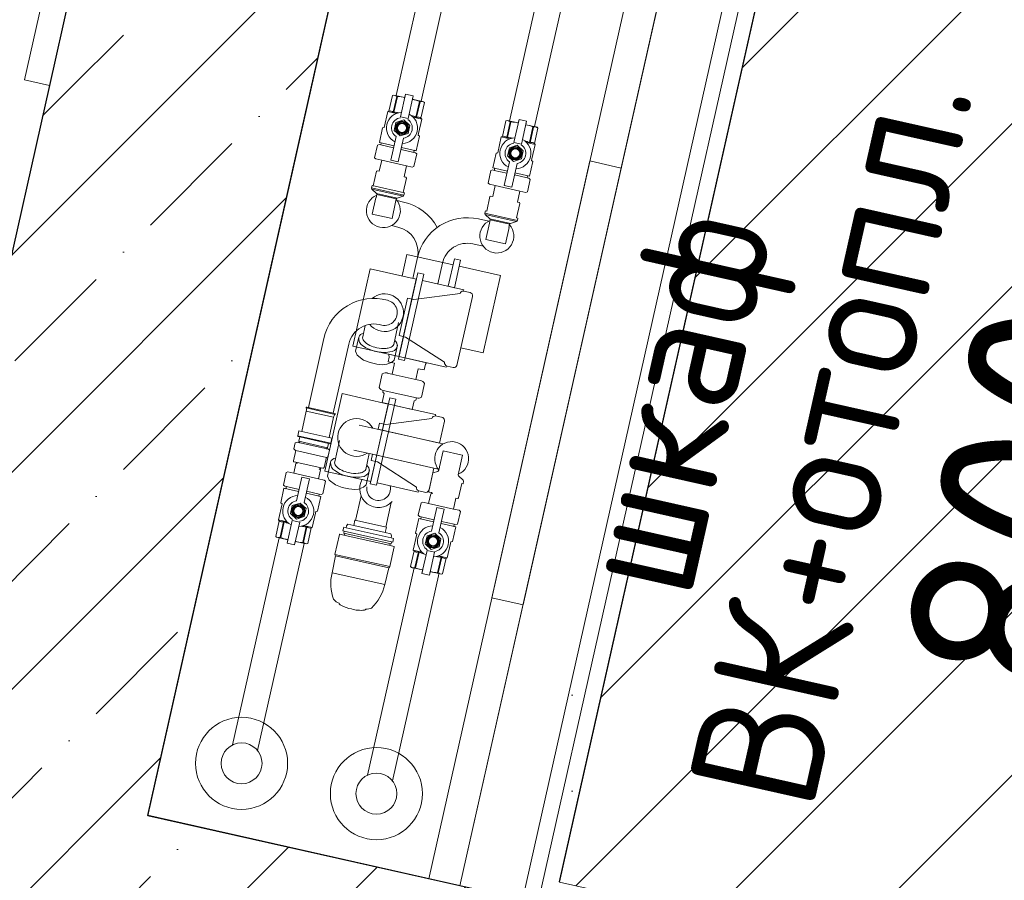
# Model space of a CAD drawing. Header units: millimetres. Extents: x -7218036 to -6972305, y 6116614 to 6334349.
# Tile 95 of 184: x -7177572 to -7176803, y 6142908 to 6143581. Entities that reach past the tile are written whole.
import ezdxf

# ---------------------------------------------------------------- set-up
doc = ezdxf.new("R2010")
doc.units = ezdxf.units.MM
doc.header["$MEASUREMENT"] = 0
for name, color, linetype in [('S - МОП.АР', 7, 'Continuous'), ('АР-Стены_внутренние_пилоны.АР', 7, 'Continuous'), ('АР-Стены_Перегородки_шахты_.АР', 7, 'Continuous'), ('АР-Чертеж-Оси_Осевые размеры.АР', 7, 'Continuous'), ('АР-Чертеж-Размеры.АР', 7, 'Continuous')]:
    doc.layers.add(name, color=color, linetype=linetype)
for name, color, linetype, lineweight in [('АР-Стены_внутренние_пилоны.АР_Ном._пера__1', 7, 'Continuous', 30), ('АР-Стены_Перегородки_шахты_.АР_Ном._пера__1', 7, 'Continuous', 15), ('АР-Чертеж-Оси_Осевые размеры.АР_Ном._пера__1', 7, 'Continuous', 0), ('АР-Чертеж-Размеры.АР_Ном._пера__1', 7, 'Continuous', 0), ('ИОС-Шахты и отверстия.АР_Ном._пера__1', 7, 'Continuous', 0), ('МГН.АР_Ном._пера__120', 7, 'Continuous', 0)]:
    doc.layers.add(name, color=color, linetype=linetype, lineweight=lineweight)
doc.styles.add('РЎР“Р•РќР•Р\xa0Р\x98Р\xa0_РЎРўР\x98Р›Р¬_3', font='GOTHIC.TTF')
doc.styles.add('РЎР“Р•РќР•Р\xa0Р\x98Р\xa0_РЎРўР\x98Р›Р¬_5', font='GOST_Common.ttf')
doc.dimstyles.new('СГЕНЕРИР_СТИЛЬ__1', dxfattribs={"dimtxt": 150, "dimasz": 142.5, "dimexe": 0.18, "dimexo": 0.0625, "dimgap": 0, "dimtad": 1, "dimdec": 0, "dimzin": 0, "dimdsep": 46, "dimtxsty": 'РЎР“Р•РќР•Р\xa0Р\x98Р\xa0_РЎРўР\x98Р›Р¬_5', "dimblk": 'ARROWHEAD_6', "dimblk1": 'ARROWHEAD_6', "dimblk2": 'ARROWHEAD_6', "dimcen": 0.09, "dimse1": 1, "dimse2": 1, "dimclrd": 7, "dimclre": 7, "dimclrt": 7, "dimazin": 0, "dimtfac": 1, "dimtdec": 4, "dimtmove": 0, "dimatfit": 3, "dimfxl": 1, "dimtolj": 1, "dimtzin": 0, "dimarcsym": 0})
doc.dimstyles.new('СГЕНЕРИР_СТИЛЬ__5', dxfattribs={"dimtxt": 400, "dimasz": 142.5, "dimexe": 0.18, "dimexo": 0.0625, "dimgap": 0, "dimtad": 1, "dimdec": 0, "dimzin": 0, "dimdsep": 46, "dimtxsty": 'РЎР“Р•РќР•Р\xa0Р\x98Р\xa0_РЎРўР\x98Р›Р¬_3', "dimblk": 'ARROWHEAD_6', "dimblk1": 'ARROWHEAD_6', "dimblk2": 'ARROWHEAD_6', "dimcen": 0.09, "dimse1": 1, "dimse2": 1, "dimclrd": 7, "dimclre": 7, "dimclrt": 7, "dimazin": 0, "dimtfac": 1, "dimtdec": 4, "dimtmove": 2, "dimatfit": 3, "dimfxl": 1, "dimtolj": 1, "dimtzin": 0, "dimarcsym": 0})
pattern_1 = [(45, (-6566190.34, 6562677.8), (-84.852814, 84.852814), []), (45, (-6566232.77, 6562720.22), (-84.852814, 84.852814), [90, -30, 0, -30])]
pattern_2 = [(0, (-6566190.34, 6562677.795), (0, 75), [0, -75])]

# ---------------------------------------------------------------- blocks, each defined once
blk = doc.blocks.new('Стена_179_7', base_point=(-7177591.53, 6142883))
at = {"layer": 'АР-Стены_внутренние_пилоны.АР', "linetype": 'Continuous', "lineweight": 0, "true_color": 0x000000}
h = blk.add_hatch(dxfattribs=at)
h.set_pattern_fill('ЖЕЛЕЗОБЕТОН__PROJECT__0007', color=18, style=0, pattern_type=2)
h.set_pattern_definition(pattern_1)
h.paths.add_polyline_path([(-7177667.19, 6143002.48), (-7177711.01, 6142807.34), (-7177472.05, 6142958.65)])
h = blk.add_hatch(dxfattribs=at)
h.set_pattern_fill('ЖЕЛЕЗОБЕТОН__PROJECT__0007', color=18, style=0, pattern_type=2)
h.set_pattern_definition(pattern_1)
h.paths.add_polyline_path([(-7177472.05, 6142958.65), (-7177711.01, 6142807.34), (-7177515.87, 6142763.51)])
h = blk.add_hatch(dxfattribs=at)
h.set_pattern_fill('ЖЕЛЕЗОБЕТОН__PROJECT__0007', color=18, style=0, pattern_type=2)
h.set_pattern_definition(pattern_1)
h.paths.add_polyline_path([(-7177515.87, 6142763.51), (-7177271.91, 6142708.72), (-7177228.08, 6142903.86), (-7177472.05, 6142958.65)])
h = blk.add_hatch(dxfattribs=at)
h.set_pattern_fill('ЖЕЛЕЗОБЕТОН__PROJECT__0007', color=18, style=0, pattern_type=2)
h.set_pattern_definition(pattern_1)
h.paths.add_polyline_path([(-7177271.91, 6142708.72), (-7177190.98, 6142840.86), (-7177179.29, 6142892.9), (-7177228.08, 6142903.86)])
h = blk.add_hatch(dxfattribs=at)
h.set_pattern_fill('ЖЕЛЕЗОБЕТОН__PROJECT__0007', color=18, style=0, pattern_type=2)
h.set_pattern_definition(pattern_1)
h.paths.add_polyline_path([(-7177179.29, 6142892.9), (-7177190.98, 6142840.86), (-7177170.75, 6142873.9), (-7177167.1, 6142890.16)])
h = blk.add_hatch(dxfattribs=at)
h.set_pattern_fill('ЖЕЛЕЗОБЕТОН__PROJECT__0007', color=18, style=0, pattern_type=2)
h.set_pattern_definition(pattern_1)
h.paths.add_polyline_path([(-7177167.1, 6142890.16), (-7177170.75, 6142873.9), (-7177161.55, 6142888.92)])
at = {"layer": 'АР-Стены_внутренние_пилоны.АР_Ном._пера__1', "color": 7, "linetype": 'Continuous', "lineweight": 30, "flags": 128}
for points in [[(-7177711.01, 6142807.34), (-7177667.19, 6143002.48)], [(-7177228.08, 6142903.86), (-7177472.05, 6142958.65)], [(-7177711.01, 6142807.34), (-7177271.91, 6142708.72)]]:
    blk.add_lwpolyline(points, dxfattribs=at)
at = {"layer": 'АР-Стены_Перегородки_шахты_.АР_Ном._пера__1', "color": 7, "linetype": 'Continuous', "lineweight": 30}
for p, q in [((-7177179.29, 6142892.9), (-7177228.08, 6142903.86)), ((-7177167.1, 6142890.16), (-7177179.29, 6142892.9)), ((-7177161.55, 6142888.92), (-7177167.1, 6142890.16))]:
    blk.add_line(p, q, dxfattribs=at)
blk.add_point((-7177271.91, 6142708.72), dxfattribs=at)
blk = doc.blocks.new('Стена_194_7', base_point=(-7177451.33, 6143507.24))
at = {"layer": 'АР-Стены_внутренние_пилоны.АР', "linetype": 'Continuous', "lineweight": 0, "true_color": 0x000000}
h = blk.add_hatch(dxfattribs=at)
h.set_pattern_fill('ЖЕЛЕЗОБЕТОН__PROJECT__0007', color=18, style=0, pattern_type=2)
h.set_pattern_definition(pattern_1)
h.paths.add_polyline_path([(-7177472.05, 6142958.65), (-7177353.76, 6143485.33), (-7177548.9, 6143529.16), (-7177667.19, 6143002.48)])
at = {"layer": 'АР-Стены_внутренние_пилоны.АР_Ном._пера__1', "color": 7, "linetype": 'Continuous', "lineweight": 30, "flags": 128}
for points in [[(-7177548.9, 6143529.16), (-7177667.19, 6143002.48)], [(-7177472.05, 6142958.65), (-7177353.76, 6143485.33)]]:
    blk.add_lwpolyline(points, dxfattribs=at)
blk = doc.blocks.new('Стена_225_7', base_point=(-7177022.93, 6143703.17))
at = {"layer": 'АР-Стены_Перегородки_шахты_.АР', "linetype": 'Continuous', "lineweight": 0, "true_color": 0x000000}
h = blk.add_hatch(dxfattribs=at)
h.set_pattern_fill('ШТУКАТУРКА__ГИПС_03_0007', color=18, style=0, pattern_type=2)
h.set_pattern_definition(pattern_2)
h.paths.add_polyline_path([(-7176978.12, 6143731.54), (-7177167.1, 6142890.16), (-7177161.55, 6142888.92), (-7177150.52, 6142906.94), (-7176965.93, 6143728.8)])
h = blk.add_hatch(dxfattribs=at)
h.set_pattern_fill('ШТУКАТУРКА__ГИПС_03_0007', color=18, style=0, pattern_type=2)
h.set_pattern_definition(pattern_2)
h.paths.add_polyline_path([(-7176993.06, 6143722.08), (-7177179.29, 6142892.9), (-7177167.1, 6142890.16), (-7176980.86, 6143719.34)])
at = {"layer": 'АР-Стены_Перегородки_шахты_.АР_Ном._пера__1', "color": 7, "linetype": 'Continuous', "lineweight": 0}
for p, q in [((-7177167.1, 6142890.16), (-7176980.86, 6143719.34)), ((-7177179.29, 6142892.9), (-7177004.02, 6143673.3))]:
    blk.add_line(p, q, dxfattribs=at)
at = {"layer": 'АР-Стены_Перегородки_шахты_.АР_Ном._пера__1', "color": 7, "linetype": 'Continuous', "lineweight": 0, "flags": 128}
for points in [[(-7177150.52, 6142906.94), (-7176963.19, 6143741)], [(-7177052.8, 6143684.25), (-7177228.08, 6142903.86)]]:
    blk.add_lwpolyline(points, dxfattribs=at)
blk = doc.blocks.new('*D1080', base_point=(-6566190.34, 6562677.79))
at = {"layer": 'АР-Чертеж-Размеры.АР_Ном._пера__1', "color": 7, "linetype": 'Continuous', "lineweight": 0, "transparency": 16777216}
for p, q in [((-7176919.79, 6143933.31), (-7176981.42, 6143658.9)), ((-7176861, 6143852.85), (-7177040.22, 6143739.36)), ((-7176950.61, 6143796.1), (-7177060.37, 6143820.76)), ((-7174999.22, 6143357.83), (-7176950.61, 6143796.1)), ((-7174968.4, 6143495.04), (-7175030.03, 6143220.63)), ((-7175088.83, 6143301.09), (-7174909.61, 6143414.57)), ((-7174889.45, 6143333.18), (-7174999.22, 6143357.83))]:
    blk.add_line(p, q, dxfattribs=at)
at = {"layer": 'АР-Чертеж-Размеры.АР_Ном._пера__1', "color": 7, "lineweight": 0, "transparency": 16777216, "insert": (-7176200.99, 6143658.49), "char_height": 150, "attachment_point": 7, "rotation": 347.34172, "style": 'РЎР“Р•РќР•Р\xa0Р\x98Р\xa0_РЎРўР\x98Р›Р¬_5'}
blk.add_mtext('\\A1;{\\pql;\\fGOST Common|b0|i0|c204|p0;\\W1.000000;2\xa0000}', dxfattribs=at)
blk = doc.blocks.new('ARROWHEAD_6')
at = {"color": 0, "linetype": 'Continuous', "lineweight": 0}
for p, q in [((-0.5, -0.5), (0.5, 0.5)), ((0, 0), (-1, 0))]:
    blk.add_line(p, q, dxfattribs=at)
blk = doc.blocks.new('*D1085', base_point=(-6566190.34, 6562677.79))
at = {"layer": 'АР-Чертеж-Размеры.АР_Ном._пера__1', "color": 7, "linetype": 'Continuous', "lineweight": 0, "transparency": 16777216}
for p, q in [((-7176588.15, 6143579.9), (-7176563.5, 6143689.66)), ((-7176531.41, 6143490.28), (-7176644.89, 6143669.51)), ((-7176450.94, 6143549.08), (-7176725.36, 6143610.71)), ((-7176763.46, 6142799.34), (-7176588.15, 6143579.9)), ((-7176820.2, 6142888.95), (-7176706.72, 6142709.73)), ((-7176626.25, 6142768.52), (-7176900.66, 6142830.16)), ((-7176788.11, 6142689.57), (-7176763.46, 6142799.34))]:
    blk.add_line(p, q, dxfattribs=at)
at = {"layer": 'АР-Чертеж-Размеры.АР_Ном._пера__1', "color": 7, "lineweight": 0, "transparency": 16777216, "insert": (-7176739.93, 6143040.98), "char_height": 150, "attachment_point": 7, "rotation": 77.34172, "style": 'РЎР“Р•РќР•Р\xa0Р\x98Р\xa0_РЎРўР\x98Р›Р¬_5'}
blk.add_mtext('\\A1;{\\pql;\\fGOST Common|b0|i0|c204|p0;\\W1.000000;800}', dxfattribs=at)
blk = doc.blocks.new('*D1096', base_point=(-6566190.34, 6562677.79))
at = {"layer": 'АР-Чертеж-Размеры.АР_Ном._пера__1', "color": 7, "linetype": 'Continuous', "lineweight": 0, "transparency": 16777216}
for p, q in [((-7176588.15, 6143579.9), (-7176563.5, 6143689.66)), ((-7176531.41, 6143490.28), (-7176644.89, 6143669.51)), ((-7176450.94, 6143549.08), (-7176725.36, 6143610.71)), ((-7176763.46, 6142799.34), (-7176588.15, 6143579.9)), ((-7176820.2, 6142888.95), (-7176706.72, 6142709.73)), ((-7176626.25, 6142768.52), (-7176900.66, 6142830.16)), ((-7176788.11, 6142689.57), (-7176763.46, 6142799.34))]:
    blk.add_line(p, q, dxfattribs=at)
at = {"layer": 'АР-Чертеж-Размеры.АР_Ном._пера__1', "color": 7, "lineweight": 0, "transparency": 16777216, "insert": (-7176739.93, 6143040.98), "char_height": 150, "attachment_point": 7, "rotation": 77.34172, "style": 'РЎР“Р•РќР•Р\xa0Р\x98Р\xa0_РЎРўР\x98Р›Р¬_5'}
blk.add_mtext('\\A1;{\\pql;\\fGOST Common|b0|i0|c204|p0;\\W1.000000;800}', dxfattribs=at)
blk = doc.blocks.new('Стена_330_7', base_point=(-7177388.86, 6143785.36))
at = {"layer": 'АР-Стены_внутренние_пилоны.АР', "linetype": 'Continuous', "lineweight": 0, "true_color": 0x000000}
h = blk.add_hatch(dxfattribs=at)
h.set_pattern_fill('ЖЕЛЕЗОБЕТОН__PROJECT__0007', color=18, style=0, pattern_type=2)
h.set_pattern_definition(pattern_1)
h.paths.add_polyline_path([(-7177491.91, 6143782.88), (-7177296.77, 6143739.05), (-7177285.82, 6143787.83), (-7177344.36, 6143800.98), (-7177490.54, 6143788.98)])
h = blk.add_hatch(dxfattribs=at)
h.set_pattern_fill('ШТУКАТУРКА__ГИПС_01_0007', color=18, style=0, pattern_type=2)
h.set_pattern_definition([(45, (-6566190.34, 6563027.8), (-111.369318, 111.369318), [0, -105, 0, -157.5]), (110, (-6565840.34, 6563027.8), (148.001588, 53.868173), [0, -77, 0, -133])])
h.paths.add_polyline_path([(-7177511.43, 6143787.26), (-7177568.41, 6143533.54), (-7177548.9, 6143529.15), (-7177491.91, 6143782.88)])
h = blk.add_hatch(dxfattribs=at)
h.set_pattern_fill('ЖЕЛЕЗОБЕТОН__PROJECT__0007', color=18, style=0, pattern_type=2)
h.set_pattern_definition(pattern_1)
h.paths.add_polyline_path([(-7177491.91, 6143782.88), (-7177548.9, 6143529.15), (-7177353.76, 6143485.33), (-7177296.77, 6143739.05)])
at = {"layer": 'АР-Стены_внутренние_пилоны.АР_Ном._пера__1', "color": 7, "linetype": 'Continuous', "lineweight": 30}
blk.add_line((-7177491.91, 6143782.88), (-7177548.9, 6143529.15), dxfattribs=at)
at = {"layer": 'АР-Стены_внутренние_пилоны.АР_Ном._пера__1', "color": 7, "linetype": 'Continuous', "lineweight": 0, "flags": 128}
for points in [[(-7177511.43, 6143787.26), (-7177568.41, 6143533.54)], [(-7177511.43, 6143787.26), (-7177491.91, 6143782.88)], [(-7177568.41, 6143533.54), (-7177548.9, 6143529.15)]]:
    blk.add_lwpolyline(points, dxfattribs=at)
at = {"layer": 'АР-Стены_внутренние_пилоны.АР_Ном._пера__1', "color": 7, "linetype": 'Continuous', "lineweight": 30, "flags": 128}
blk.add_lwpolyline([(-7177353.76, 6143485.33), (-7177296.77, 6143739.05)], dxfattribs=at)
at = {"layer": 'АР-Стены_Перегородки_шахты_.АР_Ном._пера__1', "color": 7, "linetype": 'Continuous', "lineweight": 30}
for p, q in [((-7177490.54, 6143788.98), (-7177491.91, 6143782.88)), ((-7177296.77, 6143739.05), (-7177285.82, 6143787.83))]:
    blk.add_line(p, q, dxfattribs=at)
blk = doc.blocks.new('*D1448', base_point=(-6566190.34, 6562677.79))
at = {"layer": 'АР-Чертеж-Оси_Осевые размеры.АР_Ном._пера__1', "color": 7, "linetype": 'Continuous', "lineweight": 0, "transparency": 16777216}
for p, q in [((-7213199.68, 6159412.31), (-7213313.16, 6159591.54)), ((-7213393.63, 6159532.74), (-7213119.21, 6159471.11)), ((-7213256.42, 6159501.93), (-7216759.3, 6143905.45)), ((-7216816.05, 6143995.06), (-7216702.56, 6143815.84)), ((-7216896.51, 6143936.27), (-7216622.1, 6143874.64)), ((-7216759.3, 6143905.45), (-7216783.96, 6143795.69))]:
    blk.add_line(p, q, dxfattribs=at)
at = {"layer": 'АР-Чертеж-Оси_Осевые размеры.АР_Ном._пера__1', "color": 7, "lineweight": 0, "transparency": 16777216, "insert": (-7214875.75, 6152656.99), "char_height": 400, "attachment_point": 7, "rotation": 77.34172, "style": 'РЎР“Р•РќР•Р\xa0Р\x98Р\xa0_РЎРўР\x98Р›Р¬_3'}
blk.add_mtext('\\A1;{\\pql;\\fCentury Gothic|b0|i0|c204|p0;\\W1.000000;15\xa0985}', dxfattribs=at)

msp = doc.modelspace()

# ---------------------------------------------------------------- hatches: boundary and pattern name
at = {"layer": 'МГН.АР_Ном._пера__120', "linetype": 'Continuous', "lineweight": 0}
h = msp.add_hatch(dxfattribs=at)
h.set_pattern_fill('FACE_BRICK_0007', style=0, pattern_type=2)
h.set_pattern_definition([(45, (-6566190.34, 6562677.795), (-63.639609, 63.639609), [])])
h.paths.add_polyline_path([(-7176755.92, 6144662.96), (-7177150.35, 6142906.72), (-7175198.96, 6142468.46), (-7174804.53, 6144224.7)])

# ---------------------------------------------------------------- linework, layer by layer
at = {"layer": 'S - МОП.АР', "color": 254, "linetype": 'Continuous', "lineweight": 0, "true_color": 0xdadada, "flags": 128}
msp.add_lwpolyline([(-7176982.62, 6145046.31), (-7177260.78, 6143807.83), (-7176963.05, 6143740.96), (-7177150.35, 6142906.72), (-7167647.05, 6140772.34), (-7167324.73, 6142298.8), (-7174857.12, 6143990.52), (-7174804.53, 6144224.7), (-7175082.68, 6144286.81), (-7174837.54, 6145378.31), (-7176511.04, 6145754.17), (-7176684.98, 6144979.46)], close=True, dxfattribs=at)
at = {"layer": 'ИОС-Шахты и отверстия.АР_Ном._пера__1', "color": 7, "linetype": 'Continuous', "lineweight": 0}
for p, q in [((-7177472.04, 6142958.48), (-7177296.73, 6143739.04)), ((-7177077.19, 6143689.73), (-7177252.51, 6142909.18)), ((-7177052.8, 6143684.25), (-7177228.11, 6142903.7)), ((-7177252.68, 6143633.9), (-7177277.98, 6143521.25)), ((-7177233.16, 6143629.51), (-7177258.46, 6143516.87)), ((-7177164.06, 6143613.99), (-7177189.34, 6143501.43)), ((-7177144.55, 6143609.61), (-7177169.83, 6143497.05)), ((-7177279.6, 6143482.09), (-7177291.08, 6143484.66)), ((-7177279.97, 6143480.47), (-7177289.9, 6143482.7)), ((-7177264.18, 6143476.93), (-7177274.11, 6143479.16)), ((-7177262.27, 6143478.19), (-7177273.75, 6143480.77)), ((-7177289.24, 6143470.77), (-7177269.88, 6143466.42)), ((-7177190.97, 6143462.26), (-7177202.45, 6143464.84)), ((-7177191.33, 6143460.65), (-7177201.26, 6143462.88)), ((-7177173.63, 6143458.37), (-7177185.11, 6143460.95)), ((-7177175.54, 6143457.1), (-7177185.48, 6143459.33)), ((-7177297.25, 6143449.12), (-7177271.88, 6143443.42)), ((-7177272.5, 6143442.75), (-7177296.98, 6143448.25)), ((-7177271.45, 6143445.35), (-7177296.82, 6143451.05)), ((-7177200.6, 6143450.94), (-7177181.24, 6143446.6)), ((-7177293.33, 6143444.89), (-7177277.23, 6143441.27)), ((-7177277.91, 6143440.53), (-7177293.03, 6143443.93)), ((-7177208.61, 6143429.3), (-7177183.25, 6143423.6)), ((-7177183.86, 6143422.93), (-7177208.34, 6143428.43)), ((-7177204.69, 6143425.07), (-7177188.6, 6143421.45)), ((-7177189.27, 6143420.71), (-7177204.4, 6143424.11)), ((-7177276.23, 6143315.41), (-7177261.11, 6143382.73)), ((-7177256.25, 6143381.64), (-7177271.37, 6143314.32)), ((-7177261.11, 6143382.73), (-7177256.25, 6143381.64)), ((-7177302.04, 6143341.69), (-7177304.07, 6143332.72)), ((-7177279.84, 6143326.78), (-7177275.99, 6143343.92)), ((-7177346.55, 6143277.57), (-7177334.43, 6143331.54)), ((-7177307.22, 6143332.4), (-7177309.66, 6143321.53)), ((-7177327.05, 6143273.18), (-7177314.92, 6143327.17)), ((-7177271.37, 6143314.32), (-7177276.23, 6143315.41)), ((-7177241.12, 6143249.1), (-7177306.74, 6143263.84)), ((-7177354.81, 6143255.47), (-7177329.05, 6143249.68)), ((-7177330.87, 6143249.55), (-7177353.21, 6143254.57)), ((-7177355.23, 6143250.41), (-7177330.83, 6143244.93)), ((-7177331.64, 6143246.12), (-7177353.98, 6143251.14)), ((-7177322.21, 6143251.87), (-7177325.98, 6143235.14)), ((-7177332.26, 6143238.59), (-7177356.41, 6143244.01)), ((-7177293.1, 6143240.28), (-7177311.12, 6143244.32)), ((-7177301.75, 6143229.21), (-7177298.92, 6143241.59)), ((-7177245.01, 6143229.48), (-7177293.1, 6143240.28)), ((-7177357.64, 6143235.07), (-7177335.21, 6143230.03)), ((-7177329.14, 6143234.83), (-7177331.58, 6143223.95)), ((-7177358.01, 6143226.23), (-7177338.65, 6143221.88)), ((-7177354.14, 6143211.88), (-7177365.62, 6143214.46)), ((-7177353.78, 6143213.49), (-7177363.71, 6143215.73)), ((-7177336.81, 6143207.99), (-7177348.29, 6143210.57)), ((-7177337.99, 6143209.95), (-7177347.93, 6143212.18)), ((-7177252.62, 6143202.56), (-7177233.25, 6143198.21)), ((-7177248.38, 6143189.82), (-7177258.32, 6143192.05)), ((-7177248.74, 6143188.21), (-7177260.22, 6143190.79)), ((-7177231.41, 6143184.32), (-7177242.89, 6143186.89)), ((-7177232.59, 6143186.28), (-7177242.53, 6143188.51)), ((-7177405.79, 6143013.85), (-7177369.42, 6143175.78)), ((-7177386.28, 6143009.47), (-7177349.91, 6143171.4)), ((-7177300.4, 6142990.18), (-7177263.99, 6143152.29)), ((-7177280.88, 6142985.79), (-7177244.37, 6143148.38)), ((-7177228.11, 6142903.7), (-7177472.04, 6142958.48))]:
    msp.add_line(p, q, dxfattribs=at)
for points in [[(-7177269.88, 6143466.42), (-7177265.36, 6143465.4), (-7177264.02, 6143465.82), (-7177261.8, 6143475.67), (-7177262.84, 6143476.62), (-7177264.18, 6143476.93), (-7177263.81, 6143478.54), (-7177262.27, 6143478.19), (-7177259.72, 6143489.55), (-7177260.74, 6143490.49), (-7177260.45, 6143491.77), (-7177257.93, 6143503), (-7177258.55, 6143503.56), (-7177255.8, 6143515.78), (-7177256.5, 6143516.43), (-7177265.3, 6143518.4), (-7177264.67, 6143521.2), (-7177270.52, 6143522.51), (-7177271.15, 6143519.72), (-7177279.95, 6143521.7), (-7177280.86, 6143521.41), (-7177283.6, 6143509.19), (-7177284.4, 6143508.94), (-7177287.21, 6143496.43), (-7177288.53, 6143496.02), (-7177291.08, 6143484.66), (-7177289.54, 6143484.32), (-7177289.9, 6143482.7), (-7177291.24, 6143483), (-7177292.58, 6143482.59), (-7177294.79, 6143472.74), (-7177293.76, 6143471.78), (-7177289.24, 6143470.77)], [(-7177270.52, 6143522.51), (-7177274.55, 6143504.59), (-7177268.69, 6143503.28), (-7177264.67, 6143521.2)], [(-7177277.44, 6143520.64), (-7177280.18, 6143508.42), (-7177279.67, 6143508.31)], [(-7177276.93, 6143520.53), (-7177279.67, 6143508.31)], [(-7177259.73, 6143516.67), (-7177262.47, 6143504.45)], [(-7177259.22, 6143516.55), (-7177261.96, 6143504.33), (-7177262.47, 6143504.45)], [(-7177284.4, 6143508.94), (-7177277.63, 6143507.42)], [(-7177257.93, 6143503), (-7177264.7, 6143504.52)], [(-7177181.24, 6143446.6), (-7177176.72, 6143445.58), (-7177175.38, 6143446), (-7177173.17, 6143455.85), (-7177174.2, 6143456.8), (-7177175.54, 6143457.1), (-7177175.18, 6143458.72), (-7177173.63, 6143458.37), (-7177171.08, 6143469.72), (-7177172.1, 6143470.66), (-7177171.81, 6143471.94), (-7177171.8, 6143471.94), (-7177169.29, 6143483.17), (-7177169.91, 6143483.74), (-7177167.16, 6143495.96), (-7177167.86, 6143496.6), (-7177176.66, 6143498.58), (-7177176.03, 6143501.37), (-7177181.89, 6143502.69), (-7177182.51, 6143499.9), (-7177191.31, 6143501.87), (-7177192.22, 6143501.59), (-7177194.96, 6143489.37), (-7177195.76, 6143489.12), (-7177198.57, 6143476.61), (-7177199.9, 6143476.2), (-7177202.45, 6143464.84), (-7177200.9, 6143464.49), (-7177201.26, 6143462.88), (-7177202.61, 6143463.18), (-7177203.94, 6143462.76), (-7177206.16, 6143452.91), (-7177205.13, 6143451.96), (-7177200.6, 6143450.94)], [(-7177188.8, 6143500.82), (-7177191.55, 6143488.6), (-7177191.03, 6143488.48)], [(-7177188.29, 6143500.7), (-7177191.03, 6143488.48)], [(-7177181.89, 6143502.69), (-7177185.91, 6143484.77), (-7177180.06, 6143483.45), (-7177176.03, 6143501.37)], [(-7177171.09, 6143496.84), (-7177173.84, 6143484.62)], [(-7177170.58, 6143496.73), (-7177173.32, 6143484.51), (-7177173.84, 6143484.62)], [(-7177277.98, 6143489.33), (-7177282.13, 6143470.85), (-7177276.27, 6143469.53), (-7177272.12, 6143488.01)], [(-7177195.76, 6143489.12), (-7177189, 6143487.6)], [(-7177169.29, 6143483.17), (-7177176.06, 6143484.69)], [(-7177189.34, 6143469.5), (-7177193.49, 6143451.02), (-7177187.64, 6143449.71), (-7177183.49, 6143468.19)], [(-7177273.29, 6143380.34), (-7177269.54, 6143397.06), (-7177233.5, 6143388.97)], [(-7177228.65, 6143387.88), (-7177196.49, 6143380.65), (-7177210.08, 6143320.16), (-7177227.38, 6143324.06)], [(-7177257.34, 6143376.76), (-7177225.19, 6143369.54), (-7177225.45, 6143368.54)], [(-7177309.66, 6143321.53), (-7177308.45, 6143318.34), (-7177303.46, 6143314.59), (-7177298.21, 6143312.62), (-7177293.12, 6143311.47), (-7177288.39, 6143310.99), (-7177285.35, 6143311.4), (-7177281.55, 6143312.75), (-7177279.44, 6143314.65), (-7177276.8, 6143326.38)], [(-7177270.93, 6143316.27), (-7177238.78, 6143309.05), (-7177238.59, 6143310.06)], [(-7177284.92, 6143304.46), (-7177259.09, 6143298.65)], [(-7177262.15, 6143285.03), (-7177287.98, 6143290.83)], [(-7177325.66, 6143272.19), (-7177348.24, 6143277.26)], [(-7177325.66, 6143272.19), (-7177348.24, 6143277.26)], [(-7177279.26, 6143279.19), (-7177247.1, 6143271.97), (-7177247.17, 6143270.94)], [(-7177348.16, 6143274.8), (-7177326.79, 6143270)], [(-7177353.94, 6143259.34), (-7177328.18, 6143253.56)], [(-7177233.25, 6143198.21), (-7177231.33, 6143206.77), (-7177229.83, 6143206.43), (-7177229.19, 6143206.83), (-7177226.65, 6143218.15), (-7177225.68, 6143217.93), (-7177225.24, 6143219.86), (-7177225.52, 6143220.73), (-7177229.16, 6143224.09), (-7177229.46, 6143225.05), (-7177226.03, 6143240.31), (-7177227.44, 6143240.63), (-7177241.3, 6143243.74), (-7177244.15, 6143231.06), (-7177244, 6143231.03), (-7177244.59, 6143228.45), (-7177245.4, 6143227.66), (-7177249.36, 6143226.43), (-7177252.26, 6143213.52), (-7177252.61, 6143212.09), (-7177252.21, 6143211.46), (-7177250.31, 6143211.03), (-7177249.62, 6143210.47), (-7177250.91, 6143210.15), (-7177252.62, 6143202.56)], [(-7177355.77, 6143204.64), (-7177351.62, 6143223.12), (-7177345.76, 6143221.81), (-7177349.91, 6143203.33)], [(-7177331.58, 6143223.95), (-7177330.37, 6143220.77), (-7177325.38, 6143217.02), (-7177320.13, 6143215.05), (-7177315.03, 6143213.9), (-7177310.3, 6143213.42), (-7177307.26, 6143213.83), (-7177303.46, 6143215.17), (-7177301.35, 6143217.08), (-7177298.72, 6143228.81)], [(-7177260.5, 6143212.49), (-7177260.69, 6143211.48), (-7177292.85, 6143218.7)], [(-7177286.1, 6143184.08), (-7177281.74, 6143203.29)], [(-7177233.25, 6143198.21), (-7177228.73, 6143197.2), (-7177227.7, 6143196.24), (-7177229.91, 6143186.39), (-7177231.25, 6143185.98), (-7177232.59, 6143186.28), (-7177232.95, 6143184.66), (-7177231.41, 6143184.32), (-7177233.96, 6143172.96), (-7177235.28, 6143172.55), (-7177235.57, 6143171.27), (-7177235.56, 6143171.26), (-7177238.09, 6143160.04), (-7177238.89, 6143159.79), (-7177241.64, 6143147.57), (-7177242.55, 6143147.29), (-7177251.34, 6143149.26), (-7177251.97, 6143146.47), (-7177257.82, 6143147.78), (-7177257.2, 6143150.58), (-7177265.99, 6143152.55), (-7177266.69, 6143153.2), (-7177263.95, 6143165.42), (-7177264.57, 6143165.98), (-7177261.76, 6143178.49), (-7177262.77, 6143179.43), (-7177260.22, 6143190.79), (-7177258.68, 6143190.44), (-7177258.32, 6143192.05), (-7177259.66, 6143192.36), (-7177260.69, 6143193.31), (-7177258.48, 6143203.16), (-7177257.14, 6143203.58), (-7177252.62, 6143202.56)], [(-7177250.37, 6143180.97), (-7177246.22, 6143199.45), (-7177240.37, 6143198.13), (-7177244.52, 6143179.65)], [(-7177369.96, 6143189.66), (-7177363.2, 6143188.14)], [(-7177368.67, 6143176.1), (-7177365.93, 6143188.32), (-7177365.42, 6143188.21)], [(-7177368.16, 6143175.99), (-7177365.42, 6143188.21)], [(-7177363.22, 6143171.45), (-7177359.2, 6143189.37), (-7177353.34, 6143188.06), (-7177357.37, 6143170.14)], [(-7177350.96, 6143172.12), (-7177348.22, 6143184.34)], [(-7177350.45, 6143172.01), (-7177347.71, 6143184.23), (-7177348.22, 6143184.34)], [(-7177343.49, 6143183.71), (-7177350.26, 6143185.23)], [(-7177281.91, 6143175.65), (-7177317, 6143183.52)], [(-7177311.08, 6143185.27), (-7177286.55, 6143179.76)], [(-7177281.92, 6143171.04), (-7177318.96, 6143179.36)], [(-7177318.63, 6143180.82), (-7177281.59, 6143172.5)], [(-7177317.83, 6143177.57), (-7177283.71, 6143169.91)], [(-7177325.76, 6143162.73), (-7177282.85, 6143153.23)], [(-7177283.76, 6143152.16), (-7177325.37, 6143161.51)], [(-7177264.57, 6143165.98), (-7177257.8, 6143164.46)], [(-7177263.28, 6143152.43), (-7177260.53, 6143164.65), (-7177260.02, 6143164.53)], [(-7177262.76, 6143152.31), (-7177260.02, 6143164.53)], [(-7177257.82, 6143147.78), (-7177253.8, 6143165.7), (-7177247.95, 6143164.39), (-7177251.97, 6143146.47)], [(-7177245.57, 6143148.45), (-7177242.82, 6143160.67)], [(-7177245.05, 6143148.34), (-7177242.31, 6143160.56), (-7177242.82, 6143160.67)], [(-7177238.09, 6143160.04), (-7177244.86, 6143161.56)], [(-7177328.08, 6143148.39), (-7177286.92, 6143139.15)]]:
    msp.add_lwpolyline(points, dxfattribs=at)
for points in [[(-7177280.86, 6143521.41, -0.267304), (-7177277.44, 6143520.64), (-7177276.93, 6143520.53, -0.075295), (-7177271.17, 6143519.66)], [(-7177255.8, 6143515.78, 0.267304), (-7177259.22, 6143516.55), (-7177259.73, 6143516.67, 0.075295), (-7177265.31, 6143518.34)], [(-7177280.18, 6143508.42, 0.267236), (-7177283.6, 6143509.19), (-7177284.4, 6143508.94)], [(-7177279.67, 6143508.31, -0.049494), (-7177275.83, 6143507.94)], [(-7177262.47, 6143504.45, 0.049494), (-7177266.11, 6143505.76)], [(-7177261.96, 6143504.33, -0.267236), (-7177258.55, 6143503.56), (-7177257.93, 6143503)], [(-7177192.22, 6143501.59, -0.267304), (-7177188.8, 6143500.82), (-7177188.29, 6143500.7, -0.075295), (-7177182.53, 6143499.83)], [(-7177167.16, 6143495.96, 0.267304), (-7177170.58, 6143496.73), (-7177171.09, 6143496.84, 0.075295), (-7177176.67, 6143498.52)], [(-7177191.55, 6143488.6, 0.267236), (-7177194.96, 6143489.37), (-7177195.76, 6143489.12)], [(-7177191.03, 6143488.48, -0.049494), (-7177187.19, 6143488.11)], [(-7177173.84, 6143484.62, 0.049494), (-7177177.47, 6143485.93)], [(-7177173.32, 6143484.51, -0.267236), (-7177169.91, 6143483.74), (-7177169.29, 6143483.17)], [(-7177277.28, 6143439.22), (-7177272.13, 6143438.06, -0.215316), (-7177245.82, 6143418.26)], [(-7177261.36, 6143394.65, -0.414214), (-7177213.57, 6143424.91), (-7177205.63, 6143423.13)], [(-7177281.66, 6143419.71), (-7177276.51, 6143418.55, -0.413714), (-7177261.36, 6143394.65), (-7177265, 6143378.48)], [(-7177209.84, 6143403.57), (-7177217.95, 6143405.4, 0.414214), (-7177241.85, 6143390.26), (-7177245.48, 6143374.1)], [(-7177303.45, 6143335.47, 0.34341), (-7177307.22, 6143332.4, 0.314934), (-7177303.94, 6143325.81, 0.105408), (-7177293.81, 6143321.39, 0.106561), (-7177283.01, 6143321, 0.321167), (-7177277.06, 6143325.26, 0.287384), (-7177279.07, 6143329.99)], [(-7177325.37, 6143237.9, 0.34341), (-7177329.14, 6143234.83, 0.314934), (-7177325.85, 6143228.23, 0.105408), (-7177315.72, 6143223.82, 0.106561), (-7177304.92, 6143223.43, 0.321167), (-7177298.97, 6143227.69, 0.287384), (-7177300.99, 6143232.42)], [(-7177305.31, 6143208.52), (-7177309.61, 6143189.36), (-7177310.13, 6143189.47), (-7177311.08, 6143185.27), (-7177315.61, 6143186.28), (-7177316.63, 6143185.18), (-7177317, 6143183.52), (-7177318.94, 6143183.96), (-7177319.6, 6143181.04), (-7177318.63, 6143180.82), (-7177318.96, 6143179.36), (-7177317.83, 6143177.57), (-7177321.97, 6143178.5), (-7177322.27, 6143178.31), (-7177325.76, 6143162.73, 0.18889), (-7177325.37, 6143161.51), (-7177328.08, 6143148.39, 0.144523), (-7177326.79, 6143127.72, 0.153994), (-7177322.58, 6143124.54, 0.223601), (-7177321.16, 6143123.04, 0.076218), (-7177312.82, 6143120.09, 0.107766), (-7177302.8, 6143119.23, 0.217609), (-7177301.65, 6143119.94, 0.108187), (-7177297.18, 6143120.82, 0.144955), (-7177286.92, 6143139.15), (-7177283.76, 6143152.16, 0.213187), (-7177282.85, 6143153.23), (-7177279.38, 6143168.68), (-7177279.57, 6143168.98), (-7177283.71, 6143169.91), (-7177281.92, 6143171.04), (-7177281.59, 6143172.5), (-7177280.67, 6143172.29), (-7177280.01, 6143175.22), (-7177281.91, 6143175.65), (-7177281.54, 6143177.3), (-7177281.99, 6143178.73), (-7177286.55, 6143179.76), (-7177285.61, 6143183.97), (-7177310.13, 6143189.47)], [(-7177365.93, 6143188.32, -0.267236), (-7177369.35, 6143189.09), (-7177369.96, 6143189.66)], [(-7177365.42, 6143188.21, 0.049494), (-7177361.78, 6143186.9)], [(-7177348.22, 6143184.34, -0.049494), (-7177352.06, 6143184.71)], [(-7177347.71, 6143184.23, 0.267236), (-7177344.29, 6143183.46), (-7177343.49, 6143183.71)], [(-7177372.09, 6143176.87, 0.267304), (-7177368.67, 6143176.1), (-7177368.16, 6143175.99, 0.075295), (-7177362.58, 6143174.31)], [(-7177347.03, 6143171.24, -0.267304), (-7177350.45, 6143172.01), (-7177350.96, 6143172.12, -0.075295), (-7177356.73, 6143172.99)], [(-7177260.53, 6143164.65, -0.267236), (-7177263.95, 6143165.42), (-7177264.57, 6143165.98)], [(-7177260.02, 6143164.53, 0.049494), (-7177256.39, 6143163.22)], [(-7177242.82, 6143160.67, -0.049494), (-7177246.67, 6143161.04)], [(-7177242.31, 6143160.56, 0.267236), (-7177238.89, 6143159.79), (-7177238.09, 6143160.04)], [(-7177266.69, 6143153.2, 0.267304), (-7177263.28, 6143152.43), (-7177262.76, 6143152.31, 0.075295), (-7177257.18, 6143150.64)], [(-7177241.64, 6143147.57, -0.267304), (-7177245.05, 6143148.34), (-7177245.57, 6143148.45, -0.075295), (-7177251.33, 6143149.32)]]:
    msp.add_lwpolyline(points, format="xyb", dxfattribs=at)
for points in [[(-7177271.99, 6143502.29), (-7177278.13, 6143500.38), (-7177279.54, 6143494.11), (-7177274.81, 6143489.75), (-7177268.67, 6143491.67), (-7177267.26, 6143497.94)], [(-7177183.35, 6143482.47), (-7177189.49, 6143480.55), (-7177190.9, 6143474.28), (-7177186.17, 6143469.93), (-7177180.03, 6143471.84), (-7177178.63, 6143478.11)], [(-7177126.5, 6143470.2), (-7177203.2, 6143128.71), (-7177178.81, 6143123.23), (-7177102.11, 6143464.72)], [(-7177237.26, 6143372.25), (-7177232.41, 6143393.84), (-7177227.55, 6143392.75), (-7177232.4, 6143371.16)], [(-7177311.85, 6143325.5), (-7177298.27, 6143385.95), (-7177262.2, 6143377.85), (-7177275.78, 6143317.39)], [(-7177320.15, 6143288.37), (-7177333.74, 6143227.88), (-7177297.7, 6143219.79), (-7177284.12, 6143280.28)], [(-7177298.14, 6143217.84), (-7177283.02, 6143285.16), (-7177278.16, 6143284.07), (-7177293.28, 6143216.75)], [(-7177355.9, 6143190.36), (-7177360.63, 6143194.71), (-7177359.22, 6143200.99), (-7177353.08, 6143202.9), (-7177348.36, 6143198.55), (-7177349.77, 6143192.27)], [(-7177250.5, 6143166.69), (-7177255.23, 6143171.04), (-7177253.82, 6143177.31), (-7177247.69, 6143179.23), (-7177242.96, 6143174.87), (-7177244.37, 6143168.6)]]:
    msp.add_lwpolyline(points, close=True, dxfattribs=at)
for points in [[(-7177289.24, 6143470.77), (-7177291.16, 6143462.21), (-7177292.67, 6143462.55), (-7177293.3, 6143462.15), (-7177295.84, 6143450.83), (-7177296.82, 6143451.05), (-7177297.25, 6143449.12, 0.267016), (-7177296.98, 6143448.25), (-7177293.33, 6143444.89, -0.26843), (-7177293.03, 6143443.93), (-7177293.61, 6143441.35), (-7177293.76, 6143441.38), (-7177296.61, 6143428.7), (-7177281.19, 6143425.24), (-7177278.35, 6143437.92), (-7177278.49, 6143437.95), (-7177277.91, 6143440.53, -0.274926), (-7177277.23, 6143441.27), (-7177272.5, 6143442.75, 0.267949), (-7177271.88, 6143443.42), (-7177271.45, 6143445.35), (-7177272.43, 6143445.57), (-7177269.88, 6143456.89), (-7177270.28, 6143457.52), (-7177271.8, 6143457.86), (-7177269.88, 6143466.42)], [(-7177200.6, 6143450.94), (-7177202.53, 6143442.39), (-7177204.03, 6143442.73), (-7177204.66, 6143442.32), (-7177207.21, 6143431), (-7177208.18, 6143431.22), (-7177208.61, 6143429.3, 0.267016), (-7177208.34, 6143428.43), (-7177204.69, 6143425.07, -0.26843), (-7177204.4, 6143424.11), (-7177204.98, 6143421.53), (-7177205.12, 6143421.56), (-7177207.97, 6143408.88), (-7177192.56, 6143405.41), (-7177189.71, 6143418.1), (-7177189.85, 6143418.13), (-7177189.27, 6143420.71, -0.274926), (-7177188.6, 6143421.45), (-7177183.86, 6143422.93, 0.267949), (-7177183.25, 6143423.6), (-7177182.81, 6143425.52), (-7177183.79, 6143425.74), (-7177181.25, 6143437.06), (-7177181.65, 6143437.7), (-7177183.16, 6143438.04), (-7177181.24, 6143446.6)], [(-7177275.53, 6143333.74), (-7177268.97, 6143362.94), (-7177264.09, 6143361.84), (-7177228.05, 6143366.6, -0.368919), (-7177225.45, 6143368.54), (-7177220.18, 6143367.39, -0.414214), (-7177218.29, 6143364.4), (-7177230.46, 6143310.37, -0.368919), (-7177233.33, 6143308.85), (-7177238.21, 6143309.95, -0.414214), (-7177240.1, 6143312.93), (-7177270.65, 6143332.64)], [(-7177288.95, 6143281.37), (-7177287.37, 6143288.37), (-7177288.25, 6143289.64), (-7177287.98, 6143290.83, -0.1886), (-7177291.32, 6143293.11), (-7177288.91, 6143303.82, -0.222648), (-7177283.82, 6143304.21), (-7177281.18, 6143303.62), (-7177279.32, 6143312.17), (-7177284.17, 6143313.26), (-7177283.33, 6143316.98), (-7177283.68, 6143318.76), (-7177283.59, 6143319.15), (-7177254.22, 6143312.52), (-7177255.09, 6143311.5), (-7177256.12, 6143306.95), (-7177260.7, 6143307.69), (-7177262.55, 6143299.43), (-7177259.09, 6143298.65, -0.1886), (-7177255.75, 6143296.37), (-7177258.16, 6143285.67, -0.1886), (-7177262.15, 6143285.03), (-7177262.55, 6143283.24), (-7177263.94, 6143282.75), (-7177265.43, 6143276.09)], [(-7177371.39, 6143176.22), (-7177372.09, 6143176.87), (-7177369.35, 6143189.09), (-7177369.96, 6143189.66), (-7177367.15, 6143202.17), (-7177368.17, 6143203.1), (-7177365.62, 6143214.46), (-7177364.08, 6143214.11), (-7177363.71, 6143215.73), (-7177365.06, 6143216.03), (-7177366.09, 6143216.98), (-7177363.87, 6143226.83), (-7177362.54, 6143227.25), (-7177358.01, 6143226.23), (-7177356.31, 6143233.82), (-7177355.02, 6143234.14), (-7177355.9, 6143234.68), (-7177357.64, 6143235.07, -0.414214), (-7177358.21, 6143235.97), (-7177356.41, 6143244.01), (-7177356.65, 6143244.07), (-7177357.98, 6143245.28), (-7177356.94, 6143249.88), (-7177355.23, 6143250.41), (-7177353.29, 6143249.98, -0.39559), (-7177353.98, 6143251.14), (-7177353.21, 6143254.57), (-7177354.41, 6143254.84, -0.415192), (-7177354.81, 6143255.47), (-7177353.94, 6143259.34), (-7177351.74, 6143258.85), (-7177348.16, 6143274.8), (-7177348.06, 6143275.4, 0.097856), (-7177348.24, 6143277.26, -0.573555), (-7177347.71, 6143277.83), (-7177325.9, 6143272.93, -0.573436), (-7177325.66, 6143272.19, 0.12888), (-7177326.79, 6143270), (-7177330.37, 6143254.05), (-7177328.18, 6143253.56), (-7177329.05, 6143249.68, -0.415822), (-7177329.68, 6143249.28), (-7177330.87, 6143249.55), (-7177331.64, 6143246.12, -0.391853), (-7177332.74, 6143245.37), (-7177330.83, 6143244.93), (-7177330.06, 6143244.23), (-7177331.26, 6143238.89), (-7177332.26, 6143238.59), (-7177332.5, 6143238.65), (-7177334.31, 6143230.6, -0.414214), (-7177335.21, 6143230.03), (-7177337.26, 6143230.49), (-7177336.8, 6143230.1), (-7177336.83, 6143230.01), (-7177338.14, 6143229.68), (-7177337.09, 6143228.84), (-7177338.65, 6143221.88), (-7177334.13, 6143220.87), (-7177333.1, 6143219.92), (-7177335.31, 6143210.07), (-7177336.65, 6143209.65), (-7177337.99, 6143209.95), (-7177338.35, 6143208.34), (-7177336.81, 6143207.99), (-7177339.36, 6143196.63), (-7177340.68, 6143196.22), (-7177340.97, 6143194.94), (-7177343.49, 6143183.71), (-7177344.29, 6143183.46), (-7177347.03, 6143171.24), (-7177347.94, 6143170.96), (-7177356.74, 6143172.93), (-7177357.37, 6143170.14), (-7177363.22, 6143171.45), (-7177362.59, 6143174.25)], [(-7177244.04, 6143249.76), (-7177240.21, 6143266.83, 0.349839), (-7177241.55, 6143269.62), (-7177247.17, 6143270.94, 0.398821), (-7177249.95, 6143269.02), (-7177286.01, 6143264.27), (-7177290.89, 6143265.37), (-7177291.97, 6143260.52)], [(-7177248.43, 6143230.24), (-7177252.26, 6143213.17, -0.349839), (-7177254.66, 6143211.23), (-7177260.31, 6143212.43, -0.398821), (-7177262, 6143215.36), (-7177292.57, 6143235.07), (-7177297.45, 6143236.16), (-7177296.36, 6143241.01)]]:
    msp.add_lwpolyline(points, format="xyb", close=True, dxfattribs=at)
for centre, radius in [((-7177273.4, 6143496.02), 5.2), ((-7177273.4, 6143496.02), 4.7), ((-7177273.4, 6143496.02), 4), ((-7177273.4, 6143496.02), 3.5), ((-7177184.76, 6143476.2), 5.2), ((-7177184.76, 6143476.2), 4.7), ((-7177184.76, 6143476.2), 4), ((-7177184.76, 6143476.2), 3.5), ((-7177354.49, 6143196.63), 5.2), ((-7177354.49, 6143196.63), 4.7), ((-7177354.49, 6143196.63), 4), ((-7177354.49, 6143196.63), 3.5), ((-7177249.09, 6143172.96), 5.2), ((-7177249.09, 6143172.96), 4.7), ((-7177249.09, 6143172.96), 4), ((-7177249.09, 6143172.96), 3.5), ((-7177398.77, 6142999.47), 36), ((-7177398.77, 6142999.47), 16), ((-7177293.38, 6142975.8), 36), ((-7177293.38, 6142975.8), 16)]:
    msp.add_circle(centre, radius, dxfattribs=at)
for centre, radius, start, end in [((-7177273.4, 6143496.02), 12.16, 91.62336, 243.05965), ((-7177273.4, 6143496.02), 12.16, 271.62336, 63.05965), ((-7177273.4, 6143496.02), 8.11, 99.04958, 235.63343), ((-7177273.4, 6143496.02), 8.11, 279.04958, 55.63343), ((-7177184.76, 6143476.2), 12.16, 91.62336, 243.05965), ((-7177184.76, 6143476.2), 8.11, 99.04958, 235.63343), ((-7177184.76, 6143476.2), 12.16, 271.62336, 63.05965), ((-7177184.76, 6143476.2), 8.11, 279.04958, 55.63343), ((-7177287.92, 6143431.36), 13.26, 113.11912, 41.56389), ((-7177199.28, 6143411.53), 13.26, 113.11912, 41.56389), ((-7177295.53, 6143323), 39.83, 74.4263, 167.61614), ((-7177287.01, 6143351.65), 14.75, 218.15068, 131.04228), ((-7177287.01, 6143351.65), 9.96, 257.33972, 77.36013), ((-7177295.46, 6143322.88), 19.93, 71.76794, 167.55212), ((-7177300.41, 6143332.09), 3.72, 170.22407, 221.49644), ((-7177293.36, 6143337.73), 12.74, 219.51596, 246.72593), ((-7177287.85, 6143348.33), 24.67, 244.68671, 257.54523), ((-7177287.93, 6143346.22), 22.6, 256.59513, 275.80908), ((-7177286.91, 6143335.91), 12.24, 275.92978, 290.19223), ((-7177284.04, 6143328.96), 4.74, 286.66986, 332.63692), ((-7177308.93, 6143254.08), 14.75, 30.04046, 304.64255), ((-7177234.58, 6143237.62), 13.26, 293.11912, 221.56389), ((-7177322.32, 6143234.51), 3.72, 170.22407, 221.49644), ((-7177315.28, 6143240.16), 12.74, 219.51596, 246.72593), ((-7177309.76, 6143250.76), 24.67, 244.68671, 257.54523), ((-7177309.84, 6143248.65), 22.6, 256.59513, 275.80908), ((-7177308.82, 6143238.34), 12.24, 275.92978, 290.19223), ((-7177305.96, 6143231.39), 4.74, 286.66986, 332.63692), ((-7177291.69, 6143214.18), 14.75, 150.43484, 316.22831), ((-7177291.69, 6143214.18), 9.3, 170.93081, 13.90514), ((-7177354.49, 6143196.63), 12.16, 91.62336, 243.05965), ((-7177354.49, 6143196.63), 12.16, 271.62336, 63.05965), ((-7177354.49, 6143196.63), 8.11, 99.04958, 235.63343), ((-7177354.49, 6143196.63), 8.11, 279.04958, 55.63343), ((-7177249.09, 6143172.96), 12.16, 91.62336, 243.05965), ((-7177249.09, 6143172.96), 12.16, 271.62336, 63.05965), ((-7177249.09, 6143172.96), 8.11, 99.04958, 235.63343), ((-7177249.09, 6143172.96), 8.11, 279.04958, 55.63343)]:
    msp.add_arc(centre, radius, start, end, dxfattribs=at)
at = {"layer": 'МГН.АР_Ном._пера__120', "color": 7, "linetype": 'Continuous', "lineweight": 0, "flags": 128}
msp.add_lwpolyline([(-7176755.92, 6144662.96), (-7177150.35, 6142906.72), (-7175198.96, 6142468.46), (-7174804.53, 6144224.7)], close=True, dxfattribs=at)

# ---------------------------------------------------------------- block references
at = {"layer": 'АР-Стены_внутренние_пилоны.АР', "color": 7, "lineweight": 0}
for name, p in [('Стена_330_7', (-7177388.86, 6143785.36)), ('Стена_194_7', (-7177451.33, 6143507.24)), ('Стена_179_7', (-7177591.53, 6142883))]:
    msp.add_blockref(name, p, dxfattribs=at)
at = {"layer": 'АР-Стены_Перегородки_шахты_.АР', "color": 7, "lineweight": 0}
msp.add_blockref('Стена_225_7', (-7177022.93, 6143703.17), dxfattribs=at)

# ---------------------------------------------------------------- texts
at = {"layer": 'ИОС-Шахты и отверстия.АР_Ном._пера__1', "color": 7, "linetype": 'Continuous', "lineweight": 0, "insert": (-7177001.33, 6143268.19), "char_height": 100, "width": 705.993, "attachment_point": 5, "rotation": 77.3415, "line_spacing_factor": 0.776005, "style": 'РЎР“Р•РќР•Р\xa0Р\x98Р\xa0_РЎРўР\x98Р›Р¬_5'}
msp.add_mtext('\\A1;{\\pqc;\\fGOST Common|b0|i0|c204|p0;\\W1.000000;шкаф ВК+отопл.}', dxfattribs=at)

# ---------------------------------------------------------------- dimensions: what is measured, and where the dimension line sits
at = {"layer": 'АР-Чертеж-Оси_Осевые размеры.АР', "color": 7, "linetype": 'Continuous', "lineweight": 0}
dim = msp.add_linear_dim(base=(-7216759.3, 6143905.45), p1=(-7132164.56, 6141289.13), p2=(-7215874.11, 6143706.64), angle=257.34172, dimstyle='СГЕНЕРИР_СТИЛЬ__5', dxfattribs=at)
dim.commit()
dim.dimension.update_dxf_attribs({"geometry": '*D1448', "text_midpoint": (-7214887.17, 6153518.81), "dimtype": 160, "text_rotation": 77.34172})
at = {"layer": 'АР-Чертеж-Размеры.АР', "color": 7, "linetype": 'Continuous', "lineweight": 0}
for base, p1, p2, angle, picture, middle, turn in [((-7176950.61, 6143796.1), (-7174903.4, 6143784.46), (-7176755.92, 6144662.96), 167.34172, '*D1080', (-7175933.5, 6143675.28), 347.34172), ((-7176588.15, 6143579.9), (-7177228.11, 6142903.7), (-7177052.8, 6143684.25), 77.34172, '*D1085', (-7176775.59, 6143224.48), 77.34172), ((-7176588.15, 6143579.9), (-7177228.11, 6142903.7), (-7177052.8, 6143684.25), 77.34172, '*D1096', (-7176775.59, 6143224.48), 77.34172)]:
    dim = msp.add_linear_dim(base=base, p1=p1, p2=p2, angle=angle, dimstyle='СГЕНЕРИР_СТИЛЬ__1', dxfattribs=at)
    dim.commit()
    dim.dimension.update_dxf_attribs({"geometry": picture, "text_midpoint": middle, "dimtype": 160, "text_rotation": turn})

doc.saveas('drawing.dxf')
